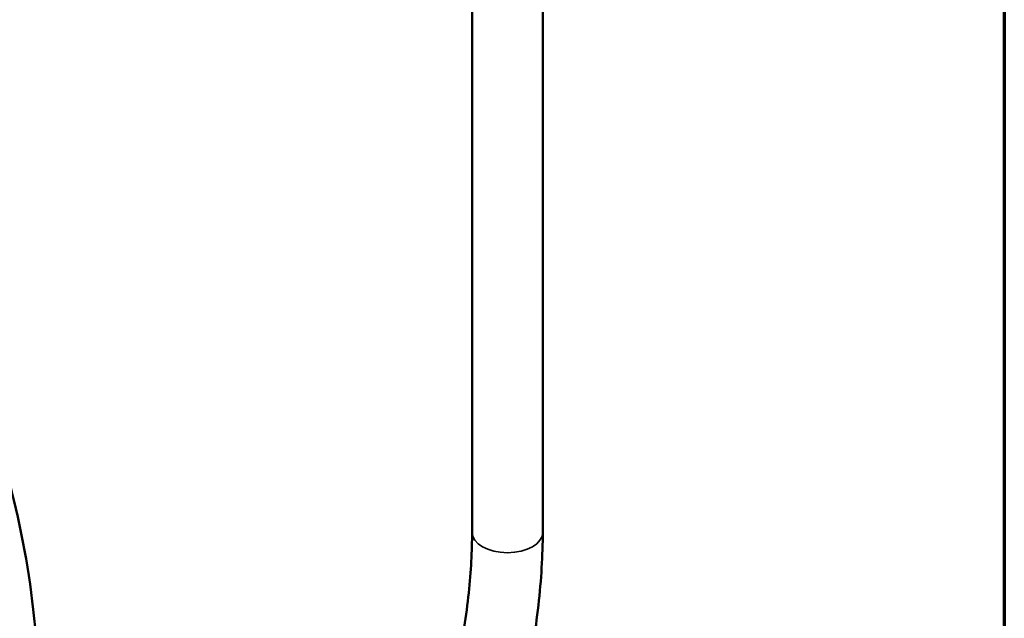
# Model space of a CAD drawing. Header units: inches. Extents: x 1 to 271, y 5 to 171.
# Tile 229 of 256: x 254 to 268, y 57 to 66. Entities that reach past the tile are written whole.
import ezdxf

# ---------------------------------------------------------------- set-up
doc = ezdxf.new("R2010")
doc.units = ezdxf.units.IN
doc.header["$LTSCALE"] = 8
doc.header["$MEASUREMENT"] = 0
for name, color, linetype, lineweight in [('Border (ANSI)', 7, 'Continuous', 70), ('Visible (ANSI)', 7, 'Continuous', 50), ('Visible Narrow (ANSI)', 7, 'Continuous', 35)]:
    doc.layers.add(name, color=color, linetype=linetype, lineweight=lineweight)

# ---------------------------------------------------------------- blocks, each defined once
blk = doc.blocks.new('Borders Default Border')
at = {"layer": 'Border (ANSI)', "flags": 128}
blk.add_lwpolyline([(0.5, 1), (0.5, 21), (33.5, 21), (33.5, 1), (0.5, 1)], dxfattribs=at)

msp = doc.modelspace()

# ---------------------------------------------------------------- linework, layer by layer
at = {"layer": 'Visible (ANSI)'}
for p, q in [((260.467, 73.131), (260.467, 58.332)), ((261.467, 73.131), (261.467, 58.332))]:
    msp.add_line(p, q, dxfattribs=at)
for points, knots in [([(249.8, 65.167), (249.849, 65.13), (249.897, 65.093), (250.425, 64.678), (250.874, 64.267), (251.69, 63.391), (252.061, 62.924), (252.722, 61.936), (253.014, 61.411), (253.517, 60.309), (253.727, 59.728), (254.061, 58.516), (254.182, 57.881), (254.334, 56.573), (254.362, 55.895), (254.324, 54.516), (254.255, 53.811), (254.023, 52.395), (253.859, 51.681), (253.458, 50.322), (253.227, 49.673), (252.961, 49.037)], [4.246265, 4.246265, 4.246265, 4.246265, 4.718318, 4.718318, 9.423199, 9.423199, 14.120249, 14.120249, 18.925413, 18.925413, 23.914757, 23.914757, 29.120238, 29.120238, 34.530682, 34.530682, 40.102141, 40.102141, 45.777298, 45.777298, 51.04937, 51.04937, 51.04937, 51.04937]), ([(260.467, 58.332), (260.467, 58.072), (260.451, 57.782), (260.385, 57.158), (260.334, 56.823), (260.202, 56.15), (260.12, 55.812), (259.935, 55.174), (259.833, 54.874), (259.621, 54.35), (259.512, 54.124), (259.388, 53.908), (259.367, 53.874), (259.347, 53.842)], [1.570796, 1.570796, 1.570796, 1.570796, 1.864512, 1.864512, 2.169271, 2.169271, 2.477391, 2.477391, 2.783752, 2.783752, 3.081516, 3.081516, 3.141593, 3.141593, 3.141593, 3.141593]), ([(261.467, 58.332), (261.467, 58.011), (261.446, 57.662), (261.365, 56.938), (261.305, 56.562), (261.151, 55.816), (261.058, 55.445), (260.846, 54.741), (260.727, 54.408), (260.473, 53.806), (260.337, 53.537), (260.193, 53.308)], [1.570796, 1.570796, 1.570796, 1.570796, 1.884956, 1.884956, 2.199115, 2.199115, 2.513274, 2.513274, 2.827433, 2.827433, 3.141593, 3.141593, 3.141593, 3.141593])]:
    msp.add_open_spline(points, degree=3, knots=knots, dxfattribs=at)
at = {"layer": 'Visible Narrow (ANSI)'}
msp.add_ellipse((260.967, 58.332), major_axis=(0.5, 0), ratio=0.57735, start_param=3.141593, end_param=6.283185, dxfattribs=at)

# ---------------------------------------------------------------- block references
at = {"xscale": 8, "yscale": 8, "zscale": 8}
msp.add_blockref('Borders Default Border', (0, 0), dxfattribs=at)

doc.saveas('drawing.dxf')
